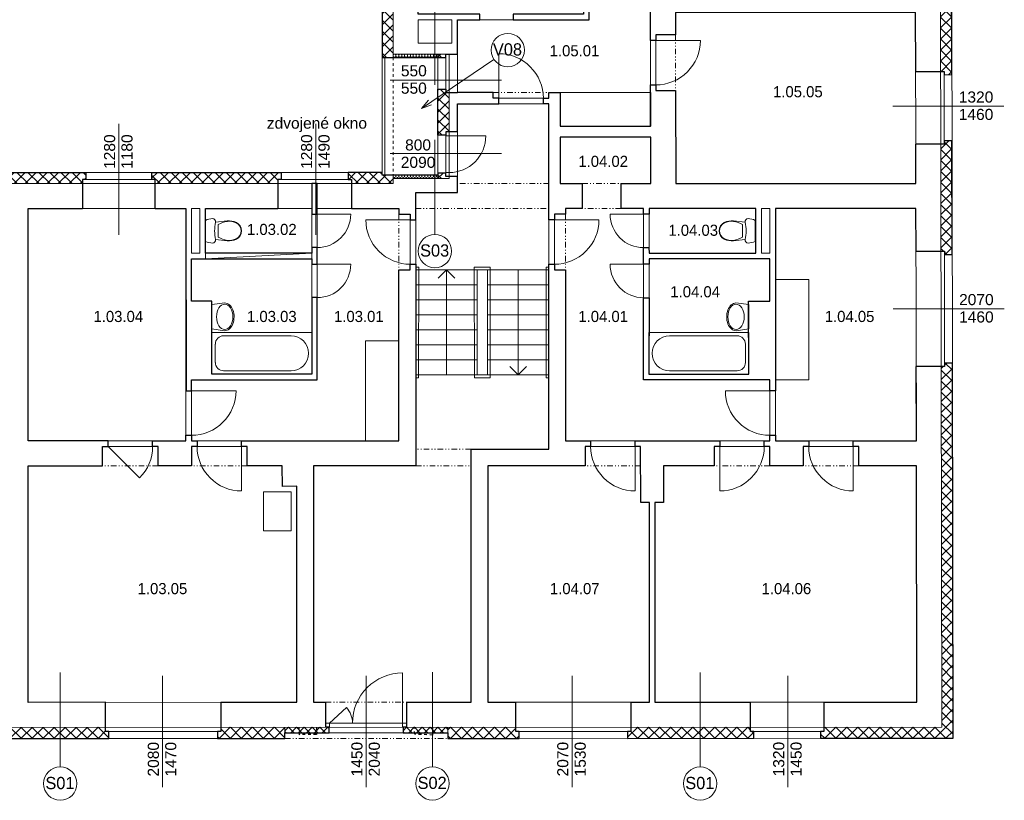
# Model space of a CAD drawing. Extents: x 9439 to 77518, y -50624 to 26174.
# Tile 4 of 10: x 43532 to 61238, y -28042 to -14007. Entities that reach past the tile are written whole.
import ezdxf

# ---------------------------------------------------------------- set-up
doc = ezdxf.new("R2010")
doc.units = 0
doc.header["$MEASUREMENT"] = 0
doc.set_wipeout_variables(frame=1)
for name, pattern in [('Wipeout_Contour', [1000, 0, -1000]), ('Čerchovaná se dvěma tečkami S', [250, 100, -40, 15, -40, 15, -40]), ('čárkovaná S', [100, 50, -50])]:
    doc.linetypes.add(name, pattern=pattern)
for name, color, linetype, lineweight in [('2D BOD_Číslo_pera__1', 7, 'Continuous', 15), ('2D BOD_Číslo_pera__2', 1, 'Continuous', 25), ('2D VÝPLNĚ_Číslo_pera__4', 91, 'Continuous', 13), ('2D ČÁRY_Číslo_pera__1', 7, 'Continuous', 15), ('2D ČÁRY_Číslo_pera__2', 1, 'Continuous', 25), ('2D ČÁRY_Číslo_pera__3', 150, 'Continuous', 13), ('blok I_pohled4_terén_Číslo_pera__4', 91, 'Continuous', 13), ('komín_Číslo_pera__1', 7, 'Continuous', 15), ('NÁBYTEK A ZAŘÍZENÍ_Číslo_pera__3', 150, 'Continuous', 13), ('POZNÁMKY.TEXT_Číslo_pera__4', 91, 'Continuous', 13), ('vodorovné konstrukce_Číslo_pera__1', 7, 'Continuous', 15), ('zdi_Číslo_pera__1', 7, 'Continuous', 15), ('zdivo_Číslo_pera__2', 1, 'Continuous', 25), ('Č.M.', 6, 'Continuous', 13)]:
    doc.layers.add(name, color=color, linetype=linetype, lineweight=lineweight)
doc.layers.add('2D kreslení - obecné_Číslo_pera__241', color=9, linetype='Continuous', lineweight=13, true_color=0x808080)
doc.layers.add('vodorovné konstrukce_Číslo_pera__241', color=9, linetype='Continuous', lineweight=13, true_color=0x808080)
for name, color, linetype in [('2D ČÁRY', 7, 'Continuous'), ('NÁBYTEK A ZAŘÍZENÍ', 7, 'Continuous'), ('vodorovné konstrukce', 7, 'Continuous')]:
    doc.layers.add(name, color=color, linetype=linetype)
doc.styles.add('GENERATED_STYLE_1', font='arial.ttf')
doc.styles.add('GENERATED_STYLE_3', font='txt')
pattern_1 = [(45, (0, 0), (-70.71068, 70.71068), []), (135, (0, 0), (70.71068, 70.71068), [])]
pattern_2 = [(45, (0, 0), (-98.99495, 98.99495), []), (135, (0, 0), (98.99495, 98.99495), [])]
pattern_3 = [(90, (0, 0), (-51.961524, 0), [30, -60]), (90, (-25.98, 45), (-51.961524, 0), [30, -60]), (150, (-1e-14, 30), (25.98076, 45), [30, -60]), (150, (-51.96, 30), (25.98076, 45), [30, -60]), (-150, (0, 0), (-25.98076, 45), [30, -60]), (-150, (-51.96, -2e-14), (-25.98076, 45), [30, -60])]

# ---------------------------------------------------------------- blocks, each defined once
blk = doc.blocks.new('Vana 01 11')
at = {"layer": 'NÁBYTEK A ZAŘÍZENÍ_Číslo_pera__3', "linetype": 'Continuous'}
for p, q in [((0, 0), (0, 751)), ((0, 751), (1797, 751)), ((1797, 751), (1797, 0)), ((60, 210), (60, 541)), ((1423, 691), (210, 691)), ((0, 0), (1797, 0)), ((1423, 60), (210, 60))]:
    blk.add_line(p, q, dxfattribs=at)
for centre, major_axis, start_param, end_param in [((210, 541), (0, 150), 0, 1.570796), ((1423, 375), (0, 315), 3.141593, 6.283185), ((210, 210), (0, 150), 1.570796, 3.141593)]:
    blk.add_ellipse(centre, major_axis=major_axis, ratio=0.997514, start_param=start_param, end_param=end_param, dxfattribs=at)
blk = doc.blocks.new('Umyvadlo oválné 11_3')
at = {"linetype": 'Wipeout_Contour', "ltscale": 6090.690526}
blk.add_wipeout([(0, 169), (2, 146), (9, 124), (19, 104), (43, 74), (73, 49), (129, 22), (188, 6), (250, 0), (312, 6), (371, 22), (427, 49), (457, 74), (481, 104), (491, 124), (498, 146), (500, 169), (469, 400), (31, 400), (-1, 169)], dxfattribs=at).dxf.layer = 'NÁBYTEK A ZAŘÍZENÍ'
at = {"layer": 'NÁBYTEK A ZAŘÍZENÍ_Číslo_pera__3', "linetype": 'Continuous'}
for p, q in [((31, 400), (-1, 169)), ((32, 400), (31, 400)), ((469, 400), (31, 400)), ((469, 400), (468, 400)), ((500, 169), (469, 400))]:
    blk.add_line(p, q, dxfattribs=at)
blk.add_ellipse((250, 169), major_axis=(-229, 0), ratio=0.643386, dxfattribs=at)
blk.add_ellipse((249, 169), major_axis=(-250, 0), ratio=0.674026, start_param=0, end_param=3.141593, dxfattribs=at)
blk = doc.blocks.new('WC s nádržkou 1 11')
at = {"linetype": 'Wipeout_Contour', "ltscale": 15629.429493}
blk.add_wipeout([(31, 650), (18, 619), (8, 587), (2, 554), (0, 520), (5, 498), (20, 479), (40, 469), (64, 469), (41, 257), (39, 215), (44, 173), (54, 132), (70, 92), (97, 54), (132, 25), (174, 6), (220, 0), (266, 6), (308, 25), (343, 54), (370, 92), (386, 132), (396, 173), (401, 215), (399, 257), (376, 469), (400, 469), (420, 479), (435, 498), (440, 520), (438, 554), (432, 587), (422, 619), (409, 650)], dxfattribs=at).dxf.layer = 'NÁBYTEK A ZAŘÍZENÍ'
at = {"layer": 'NÁBYTEK A ZAŘÍZENÍ_Číslo_pera__3', "linetype": 'Continuous'}
for p, q in [((2, 554), (0, 520)), ((8, 587), (2, 554)), ((18, 619), (8, 587)), ((31, 650), (18, 619)), ((409, 650), (31, 650)), ((422, 619), (409, 650)), ((432, 587), (422, 619)), ((438, 554), (432, 587)), ((440, 520), (438, 554)), ((0, 520), (5, 498)), ((5, 498), (20, 479)), ((20, 479), (40, 469)), ((40, 469), (64, 469)), ((64, 469), (41, 257)), ((86, 381), (68, 341)), ((107, 419), (86, 381)), ((333, 419), (107, 419)), ((354, 381), (333, 419)), ((372, 341), (354, 381)), ((399, 257), (376, 469)), ((376, 469), (400, 469)), ((400, 469), (420, 479)), ((420, 479), (435, 498)), ((435, 498), (440, 520)), ((41, 257), (39, 215)), ((39, 215), (44, 173)), ((49, 256), (47, 215)), ((47, 215), (52, 174)), ((56, 299), (49, 256)), ((68, 341), (56, 299)), ((384, 299), (372, 341)), ((391, 256), (384, 299)), ((388, 174), (393, 215)), ((393, 215), (391, 256)), ((396, 173), (401, 215)), ((401, 215), (399, 257)), ((44, 173), (54, 132)), ((52, 174), (62, 134)), ((54, 132), (70, 92)), ((62, 134), (78, 96)), ((70, 92), (97, 54)), ((78, 96), (102, 60)), ((97, 54), (132, 25)), ((102, 60), (136, 32)), ((132, 25), (174, 6)), ((136, 32), (176, 14)), ((174, 6), (220, 0)), ((176, 14), (220, 8)), ((220, 8), (264, 14)), ((220, 0), (266, 6)), ((264, 14), (304, 32)), ((266, 6), (308, 25)), ((304, 32), (338, 60)), ((308, 25), (343, 54)), ((338, 60), (362, 96)), ((343, 54), (370, 92)), ((362, 96), (378, 134)), ((370, 92), (386, 132)), ((378, 134), (388, 174)), ((386, 132), (396, 173))]:
    blk.add_line(p, q, dxfattribs=at)
blk.add_ellipse((220, -298), major_axis=(785, 0), ratio=0.9963, start_param=1.370375, end_param=1.771221, dxfattribs=at)
blk = doc.blocks.new('Vana 01 11_2')
at = {"layer": 'NÁBYTEK A ZAŘÍZENÍ_Číslo_pera__3', "linetype": 'Continuous'}
for p, q in [((0, 0), (0, 751)), ((0, 751), (1797, 751)), ((1797, 751), (1797, 0)), ((60, 210), (60, 541)), ((1423, 691), (210, 691)), ((0, 0), (1797, 0)), ((1423, 60), (210, 60))]:
    blk.add_line(p, q, dxfattribs=at)
for centre, major_axis, start_param, end_param in [((210, 541), (0, 150), 0, 1.570796), ((1423, 375), (0, 315), 3.141593, 6.283185), ((210, 210), (0, 150), 1.570796, 3.141593)]:
    blk.add_ellipse(centre, major_axis=major_axis, ratio=0.997514, start_param=start_param, end_param=end_param, dxfattribs=at)
blk = doc.blocks.new('Umyvadlo oválné 11_4')
at = {"linetype": 'Wipeout_Contour', "ltscale": 6090.690526}
blk.add_wipeout([(0, 169), (2, 146), (9, 124), (19, 104), (43, 74), (73, 49), (129, 22), (188, 6), (250, 0), (312, 6), (371, 22), (427, 49), (457, 74), (481, 104), (491, 124), (498, 146), (500, 169), (469, 400), (31, 400), (-1, 169)], dxfattribs=at).dxf.layer = 'NÁBYTEK A ZAŘÍZENÍ'
at = {"layer": 'NÁBYTEK A ZAŘÍZENÍ_Číslo_pera__3', "linetype": 'Continuous'}
for p, q in [((31, 400), (-1, 169)), ((32, 400), (31, 400)), ((469, 400), (31, 400)), ((469, 400), (468, 400)), ((500, 169), (469, 400))]:
    blk.add_line(p, q, dxfattribs=at)
blk.add_ellipse((250, 169), major_axis=(-229, 0), ratio=0.643386, dxfattribs=at)
blk.add_ellipse((249, 169), major_axis=(-250, 0), ratio=0.674026, start_param=0, end_param=3.141593, dxfattribs=at)
blk = doc.blocks.new('WC s nádržkou 1 11_2')
at = {"linetype": 'Wipeout_Contour', "ltscale": 15629.429493}
blk.add_wipeout([(31, 650), (18, 619), (8, 587), (2, 554), (0, 520), (5, 498), (20, 479), (40, 469), (64, 469), (41, 257), (39, 215), (44, 173), (54, 132), (70, 92), (97, 54), (132, 25), (174, 6), (220, 0), (266, 6), (308, 25), (343, 54), (370, 92), (386, 132), (396, 173), (401, 215), (399, 257), (376, 469), (400, 469), (420, 479), (435, 498), (440, 520), (438, 554), (432, 587), (422, 619), (409, 650)], dxfattribs=at).dxf.layer = 'NÁBYTEK A ZAŘÍZENÍ'
at = {"layer": 'NÁBYTEK A ZAŘÍZENÍ_Číslo_pera__3', "linetype": 'Continuous'}
for p, q in [((2, 554), (0, 520)), ((8, 587), (2, 554)), ((18, 619), (8, 587)), ((31, 650), (18, 619)), ((409, 650), (31, 650)), ((422, 619), (409, 650)), ((432, 587), (422, 619)), ((438, 554), (432, 587)), ((440, 520), (438, 554)), ((0, 520), (5, 498)), ((5, 498), (20, 479)), ((20, 479), (40, 469)), ((40, 469), (64, 469)), ((64, 469), (41, 257)), ((86, 381), (68, 341)), ((107, 419), (86, 381)), ((333, 419), (107, 419)), ((354, 381), (333, 419)), ((372, 341), (354, 381)), ((399, 257), (376, 469)), ((376, 469), (400, 469)), ((400, 469), (420, 479)), ((420, 479), (435, 498)), ((435, 498), (440, 520)), ((41, 257), (39, 215)), ((39, 215), (44, 173)), ((49, 256), (47, 215)), ((47, 215), (52, 174)), ((56, 299), (49, 256)), ((68, 341), (56, 299)), ((384, 299), (372, 341)), ((391, 256), (384, 299)), ((388, 174), (393, 215)), ((393, 215), (391, 256)), ((396, 173), (401, 215)), ((401, 215), (399, 257)), ((44, 173), (54, 132)), ((52, 174), (62, 134)), ((54, 132), (70, 92)), ((62, 134), (78, 96)), ((70, 92), (97, 54)), ((78, 96), (102, 60)), ((97, 54), (132, 25)), ((102, 60), (136, 32)), ((132, 25), (174, 6)), ((136, 32), (176, 14)), ((174, 6), (220, 0)), ((176, 14), (220, 8)), ((220, 8), (264, 14)), ((220, 0), (266, 6)), ((264, 14), (304, 32)), ((266, 6), (308, 25)), ((304, 32), (338, 60)), ((308, 25), (343, 54)), ((338, 60), (362, 96)), ((343, 54), (370, 92)), ((362, 96), (378, 134)), ((370, 92), (386, 132)), ((378, 134), (388, 174)), ((386, 132), (396, 173))]:
    blk.add_line(p, q, dxfattribs=at)
blk.add_ellipse((220, -298), major_axis=(785, 0), ratio=0.9963, start_param=1.370375, end_param=1.771221, dxfattribs=at)
blk = doc.blocks.new('LINE_13038', base_point=(50999, -15177))
at = {"layer": 'vodorovné konstrukce_Číslo_pera__241', "linetype": 'Continuous'}
blk.add_line((50999, -15177), (50999, -13477), dxfattribs=at)
blk.add_circle((50999, -13177), 300, dxfattribs=at)
blk = doc.blocks.new('LINE_13039', base_point=(50999, -16167))
at = {"layer": 'vodorovné konstrukce_Číslo_pera__241', "linetype": 'Continuous'}
blk.add_line((50999, -16167), (50999, -17867), dxfattribs=at)
blk.add_circle((50999, -18167), 300, dxfattribs=at)
blk = doc.blocks.new('LINE_13043', base_point=(50955, -25739))
at = {"layer": 'vodorovné konstrukce_Číslo_pera__241', "linetype": 'Continuous'}
blk.add_line((50955, -25739), (50955, -27439), dxfattribs=at)
blk.add_circle((50955, -27739), 300, dxfattribs=at)
blk = doc.blocks.new('LINE_13046', base_point=(44262, -25742))
at = {"layer": 'vodorovné konstrukce_Číslo_pera__241', "linetype": 'Continuous'}
blk.add_line((44262, -25742), (44262, -27442), dxfattribs=at)
blk.add_circle((44262, -27742), 300, dxfattribs=at)
blk = doc.blocks.new('LINE_13047', base_point=(55769, -25742))
at = {"layer": 'vodorovné konstrukce_Číslo_pera__241', "linetype": 'Continuous'}
blk.add_line((55769, -25742), (55769, -27442), dxfattribs=at)
blk.add_circle((55769, -27742), 300, dxfattribs=at)
blk = doc.blocks.new('LINE_13051', base_point=(50755, -15601))
at = {"layer": 'vodorovné konstrukce_Číslo_pera__241', "linetype": 'Continuous'}
for q in [(52061, -14721), (50882, -15455), (50938, -15538)]:
    blk.add_line((50755, -15601), q, dxfattribs=at)
blk = doc.blocks.new('LINE_13478', base_point=(51210, -20394))
at = {"layer": '2D ČÁRY_Číslo_pera__3', "linetype": 'Continuous'}
for p, q in [((51210, -18504), (51060, -18654)), ((51210, -20394), (51210, -18504)), ((51210, -18504), (51360, -18654))]:
    blk.add_line(p, q, dxfattribs=at)
blk = doc.blocks.new('LINE_13479', base_point=(52497, -18504))
at = {"layer": '2D ČÁRY_Číslo_pera__3', "linetype": 'Continuous'}
for p, q in [((52497, -18504), (52497, -20394)), ((52497, -20394), (52347, -20244)), ((52497, -20394), (52647, -20244))]:
    blk.add_line(p, q, dxfattribs=at)

msp = doc.modelspace()

# ---------------------------------------------------------------- hatches: boundary and pattern name
at = {"layer": '2D VÝPLNĚ_Číslo_pera__4', "linetype": 'Continuous'}
h = msp.add_hatch(dxfattribs=at)
h.set_pattern_fill('TEPELNA_IZOLACE_EPS', color=256, style=0, pattern_type=2)
h.set_pattern_definition(pattern_2)
h.paths.add_polyline_path([(60092, -12933), (60095, -14936), (60155, -14936), (60155, -14996), (60295, -14995), (60291, -12872), (60151, -12873), (60152, -12933)], flags=0)
h = msp.add_hatch(dxfattribs=at)
h.set_pattern_fill('TEPELNA_IZOLACE_EPS', color=256, style=0, pattern_type=2)
h.set_pattern_definition(pattern_2)
h.paths.add_polyline_path([(50248, -14687), (50248, -13580), (50172, -13580), (50172, -13520), (50048, -13520), (50048, -14687)], flags=0)
h = msp.add_hatch(dxfattribs=at)
h.set_pattern_fill('TEPELNA_IZOLACE_FENOL', color=256, style=0, pattern_type=2)
h.set_pattern_definition(pattern_3)
h.paths.add_polyline_path([(51054, -14687), (51054, -14627), (50248, -14627), (50248, -14687)], flags=0)
h = msp.add_hatch(dxfattribs=at)
h.set_pattern_fill('TEPELNA_IZOLACE_EPS', color=256, style=0, pattern_type=2)
h.set_pattern_definition(pattern_2)
h.paths.add_polyline_path([(51054, -14687), (51194, -14687), (51194, -14627), (51254, -14627), (51054, -14627)], flags=0)
h = msp.add_hatch(dxfattribs=at)
h.set_pattern_fill('TEPELNA_IZOLACE_EPS', color=256, style=0, pattern_type=2)
h.set_pattern_definition(pattern_2)
h.paths.add_polyline_path([(51254, -16025), (51254, -15319), (51194, -15319), (51194, -15259), (51054, -15259), (51054, -16085), (51194, -16085), (51194, -16025)], flags=0)
h = msp.add_hatch(dxfattribs=at)
h.set_pattern_fill('TEPELNA_IZOLACE_EPS', color=256, style=0, pattern_type=2)
h.set_pattern_definition(pattern_2)
h.paths.add_polyline_path([(60097, -16245), (60101, -18171), (60161, -18171), (60161, -18231), (60301, -18231), (60297, -16185), (60157, -16185), (60157, -16245)], flags=0)
h = msp.add_hatch(dxfattribs=at)
h.set_pattern_fill('TEPELNA_IZOLACE_EPS', color=256, style=0, pattern_type=2)
h.set_pattern_definition(pattern_2)
h.paths.add_polyline_path([(44660, -16954), (44660, -16878), (44720, -16878), (44720, -16754), (42885, -16754), (42885, -16878), (42945, -16878), (42945, -16954)], flags=0)
h = msp.add_hatch(dxfattribs=at)
h.set_pattern_fill('TEPELNA_IZOLACE_EPS', color=256, style=0, pattern_type=2)
h.set_pattern_definition(pattern_2)
h.paths.add_polyline_path([(48175, -16954), (48175, -16878), (48235, -16878), (48235, -16754), (45911, -16754), (45911, -16878), (45971, -16878), (45971, -16954)], flags=0)
h = msp.add_hatch(dxfattribs=at)
h.set_pattern_fill('TEPELNA_IZOLACE_EPS', color=256, style=0, pattern_type=2)
h.set_pattern_definition(pattern_2)
h.paths.add_polyline_path([(50248, -16954), (50248, -16863), (50248, -16803), (50048, -16803), (50048, -16754), (49439, -16754), (49439, -16878), (49499, -16878), (49499, -16954)], flags=0)
h = msp.add_hatch(dxfattribs=at)
h.set_pattern_fill('TEPELNA_IZOLACE_FENOL', color=256, style=0, pattern_type=2)
h.set_pattern_definition(pattern_3)
h.paths.add_polyline_path([(51054, -16803), (50248, -16803), (50248, -16863), (51054, -16863)], flags=0)
h = msp.add_hatch(dxfattribs=at)
h.set_pattern_fill('TEPELNA_IZOLACE_EPS', color=256, style=0, pattern_type=2)
h.set_pattern_definition(pattern_2)
h.paths.add_polyline_path([(51254, -16863), (51254, -16825), (51194, -16825), (51194, -16765), (51054, -16765), (51054, -16815), (51054, -16863)], flags=0)
h = msp.add_hatch(dxfattribs=at)
h.set_pattern_fill('TEPELNA_IZOLACE_EPS', color=256, style=0, pattern_type=2)
h.set_pattern_definition(pattern_2)
h.paths.add_polyline_path([(60056, -26726), (60056, -26726), (57995, -26727), (57995, -26803), (57935, -26803), (57935, -26927), (60316, -26926), (60304, -20181), (60164, -20182), (60164, -20242), (60104, -20242), (60115, -26650), (60115, -26650)], flags=0)
h = msp.add_hatch(dxfattribs=at)
h.set_pattern_fill('TEPELNA_IZOLACE_EPS', color=256, style=0, pattern_type=2)
h.set_pattern_definition(pattern_2)
h.paths.add_polyline_path([(45076, -26730), (42323, -26731), (42323, -26807), (42263, -26807), (42263, -26931), (45136, -26930), (45136, -26806), (45076, -26806)], flags=0)
h = msp.add_hatch(dxfattribs=at)
h.set_pattern_fill('TEPELNA_IZOLACE_EPS', color=256, style=0, pattern_type=2)
h.set_pattern_definition(pattern_2)
h.paths.add_polyline_path([(48303, -26929), (48303, -26829), (48303, -26729), (47148, -26730), (47148, -26806), (47088, -26806), (47088, -26930)], flags=0)
h = msp.add_hatch(dxfattribs=at)
h.set_pattern_fill('TEPELNA_IZOLACE_PERIMETR', color=256, style=0, pattern_type=2)
h.set_pattern_definition(pattern_1)
h.paths.add_polyline_path([(48303, -26829), (49096, -26829), (49096, -26729), (48303, -26729)], flags=0)
h = msp.add_hatch(dxfattribs=at)
h.set_pattern_fill('TEPELNA_IZOLACE_PERIMETR', color=256, style=0, pattern_type=2)
h.set_pattern_definition(pattern_1)
h.paths.add_polyline_path([(50426, -26829), (51233, -26829), (51233, -26729), (50426, -26729)], flags=0)
h = msp.add_hatch(dxfattribs=at)
h.set_pattern_fill('TEPELNA_IZOLACE_EPS', color=256, style=0, pattern_type=2)
h.set_pattern_definition(pattern_2)
h.paths.add_polyline_path([(52513, -26928), (52513, -26804), (52453, -26804), (52453, -26728), (51233, -26729), (51233, -26929)], flags=0)
h = msp.add_hatch(dxfattribs=at)
h.set_pattern_fill('TEPELNA_IZOLACE_EPS', color=256, style=0, pattern_type=2)
h.set_pattern_definition(pattern_2)
h.paths.add_polyline_path([(56737, -26927), (56737, -26803), (56677, -26803), (56677, -26727), (54525, -26728), (54525, -26804), (54465, -26804), (54465, -26928)], flags=0)

# ---------------------------------------------------------------- linework, layer by layer
at = {"layer": '2D BOD_Číslo_pera__1', "linetype": 'Continuous', "flags": 128}
msp.add_lwpolyline([(50416, -26653), (50416, -25753, 0.414214), (49516, -26653, 0.190217), (49406, -26373), (49106, -26654)], format="xyb", dxfattribs=at)
at = {"layer": '2D BOD_Číslo_pera__2', "linetype": 'Continuous', "flags": 128}
for points in [[(59645, -14936), (60155, -14936), (60155, -14996), (60295, -14995), (60291, -12872), (60151, -12873), (60152, -12933), (59641, -12933)], [(50698, -13580), (50172, -13580), (50172, -13520), (50048, -13520), (50048, -14687), (51054, -14687), (51194, -14687), (51194, -14627), (51404, -14627)], [(51404, -16025), (51194, -16025), (51194, -16085), (51054, -16085), (51054, -15259), (51194, -15259), (51194, -15319), (51404, -15319)], [(59651, -18171), (60161, -18171), (60161, -18231), (60301, -18231), (60297, -16185), (60157, -16185), (60157, -16245), (59647, -16245)], [(42945, -17404), (42945, -16878), (42885, -16878), (42885, -16754), (44720, -16754), (44720, -16878), (44660, -16878), (44660, -17404)], [(45971, -17404), (45971, -16878), (45911, -16878), (45911, -16754), (48235, -16754), (48235, -16878), (48175, -16878), (48175, -17404)], [(51404, -16825), (51194, -16825), (51194, -16765), (51054, -16765), (51054, -16803), (50048, -16803), (50048, -16754), (49439, -16754), (49439, -16878), (49499, -16878), (49499, -17404)], [(57995, -26277), (57995, -26803), (57935, -26803), (57935, -26927), (60316, -26926), (60304, -20181), (60164, -20182), (60164, -20242), (59654, -20242)], [(42323, -26281), (42323, -26807), (42263, -26807), (42263, -26931), (45136, -26930), (45136, -26806), (45076, -26806), (45076, -26280)], [(47148, -26280), (47148, -26806), (47088, -26806), (47088, -26930), (48303, -26929), (48303, -26829), (49096, -26829), (49096, -26729), (49036, -26729), (49036, -26279)], [(50486, -26279), (50487, -26729), (50426, -26729), (50426, -26829), (51233, -26829), (51233, -26929), (52513, -26928), (52513, -26804), (52453, -26804), (52453, -26278)], [(54525, -26278), (54525, -26804), (54465, -26804), (54465, -26928), (56737, -26927), (56737, -26803), (56677, -26803), (56677, -26277)]]:
    msp.add_lwpolyline(points, dxfattribs=at)
at = {"layer": '2D kreslení - obecné_Číslo_pera__241', "linetype": 'Continuous'}
msp.add_circle((52310, -14554), 300, dxfattribs=at)
at = {"layer": '2D ČÁRY_Číslo_pera__1', "linetype": 'Continuous'}
for p, q in [((50248, 7160), (50248, -14687)), ((60116, -26726), (60056, 7226)), ((60316, -26926), (60273, -2354)), ((50048, -2567), (50048, -16803)), ((59649, -16954), (59643, -13880)), ((50698, -14007), (50698, -14427)), ((51304, -14007), (51304, -14427)), ((51404, -14007), (51404, -15319)), ((54973, -14280), (55327, -14280)), ((50698, -14427), (51304, -14427)), ((50048, -14687), (51054, -14687)), ((50098, -14687), (50098, -16803)), ((50248, -14627), (51254, -14627)), ((51054, -14627), (51054, -16863)), ((51194, -14687), (51054, -14687)), ((51194, -14627), (51404, -14627)), ((51194, -14627), (51194, -15319)), ((51254, -14627), (51254, -16863)), ((60155, -14936), (59645, -14936)), ((60157, -16245), (60155, -14936)), ((60155, -14996), (60295, -14995)), ((51194, -15259), (51054, -15259)), ((51194, -15319), (51404, -15319)), ((52049, -15419), (52049, -15319)), ((53049, -15419), (53049, -15319)), ((53249, -15919), (53249, -15319)), ((54973, -15280), (55327, -15280)), ((51404, -15519), (51404, -17113)), ((53049, -15419), (52049, -15419)), ((53049, -15519), (53049, -21730)), ((53249, -15919), (54873, -15919)), ((51194, -16085), (51054, -16085)), ((51194, -16025), (51404, -16025)), ((51194, -16025), (51194, -16825)), ((53249, -16119), (54882, -16119)), ((53249, -16954), (53249, -16119)), ((60157, -16245), (59647, -16245)), ((60157, -16185), (60297, -16185)), ((37125, -16754), (50048, -16754)), ((44720, -16878), (44720, -16754)), ((45911, -16878), (45911, -16754)), ((48235, -16878), (48235, -16754)), ((49439, -16878), (49439, -16754)), ((50048, -16803), (51054, -16803)), ((50248, -16863), (50248, -16803)), ((51194, -16765), (51054, -16765)), ((27297, -16954), (50248, -16954)), ((44660, -16878), (44660, -17404)), ((44660, -16878), (45971, -16878)), ((45971, -16878), (45971, -17404)), ((48175, -16878), (48175, -17404)), ((48175, -16878), (49499, -16878)), ((48787, -16954), (48787, -18204)), ((48884, -16954), (48884, -20480)), ((49499, -16878), (49499, -17404)), ((50248, -16863), (51254, -16863)), ((50248, -16863), (50248, -16954)), ((51194, -16825), (51404, -16825)), ((53249, -16954), (53649, -16954)), ((54349, -16954), (54882, -16954)), ((55332, -16954), (59649, -16954)), ((50656, -17113), (50656, -22030)), ((51404, -17113), (50656, -17113)), ((43682, -21580), (43682, -17404)), ((43682, -17404), (46522, -17404)), ((46522, -21580), (46522, -17404)), ((46622, -18204), (46622, -17404)), ((46622, -17404), (46772, -17404)), ((46772, -18204), (46772, -17404)), ((46872, -17404), (48787, -17404)), ((48884, -17404), (50349, -17404)), ((50349, -17404), (50349, -17504)), ((50556, -17504), (50349, -17504)), ((50556, -18504), (50556, -17504)), ((53149, -17504), (53349, -17504)), ((53149, -18504), (53149, -17504)), ((53349, -17504), (53349, -17404)), ((53349, -17404), (53649, -17404)), ((54349, -17404), (54749, -17404)), ((54749, -17404), (54749, -20480)), ((54849, -17404), (54849, -18204)), ((54849, -17404), (56771, -17404)), ((56871, -18204), (56871, -17404)), ((56871, -17404), (57021, -17404)), ((57021, -18204), (57021, -17404)), ((57121, -21580), (57121, -17404)), ((57121, -17404), (59649, -17404)), ((59657, -21580), (59649, -17404)), ((46622, -18204), (46772, -18204)), ((46872, -18204), (48787, -18204)), ((54849, -18204), (56771, -18204)), ((56871, -18204), (57021, -18204)), ((60161, -18171), (59651, -18171)), ((60164, -20242), (60161, -18171)), ((60161, -18231), (60301, -18231)), ((46622, -18304), (48787, -18304)), ((46622, -19070), (46622, -18304)), ((48787, -18304), (48787, -20380)), ((54849, -18304), (57021, -18304)), ((54849, -18304), (54849, -20380)), ((57021, -19068), (57021, -18304)), ((50556, -18504), (50349, -18504)), ((50349, -18504), (50349, -21579)), ((50660, -18504), (53049, -18504)), ((51757, -18504), (51761, -20394)), ((51945, -20394), (51945, -18504)), ((53149, -18504), (53349, -18504)), ((53349, -18504), (53349, -21580)), ((50660, -18774), (51757, -18774)), ((51945, -18774), (53049, -18774)), ((46872, -19070), (46872, -19069)), ((50660, -19044), (51758, -19044)), ((51945, -19044), (53049, -19044)), ((50660, -19314), (51758, -19314)), ((51945, -19314), (53049, -19314)), ((50660, -19584), (51759, -19584)), ((51945, -19584), (53049, -19584)), ((50660, -19854), (51760, -19854)), ((51945, -19854), (53049, -19854)), ((50660, -20124), (51760, -20124)), ((51945, -20124), (53049, -20124)), ((60164, -20182), (60304, -20181)), ((60164, -20242), (59654, -20242)), ((46622, -21580), (46622, -20480)), ((50660, -20394), (53049, -20394)), ((57021, -21580), (57021, -20480)), ((45022, -21680), (45022, -22030)), ((45022, -21680), (46022, -21680)), ((46022, -21680), (46022, -22030)), ((46622, -21680), (46622, -22030)), ((46622, -21680), (47622, -21680)), ((47622, -21680), (47622, -22030)), ((51648, -21730), (51648, -26278)), ((53699, -21680), (53699, -22030)), ((54699, -21680), (54699, -22030)), ((56021, -21680), (56021, -22030)), ((56021, -21680), (57021, -21680)), ((57021, -21680), (57021, -22030)), ((57621, -21680), (57621, -22030)), ((58621, -21680), (58621, -22030)), ((43682, -26281), (43682, -22029)), ((51948, -22030), (51948, -26278)), ((59665, -26276), (59657, -22030)), ((48515, -22396), (48516, -26279)), ((48815, -22396), (48816, -26279)), ((54855, -22688), (54856, -26277)), ((54955, -22688), (54954, -26277)), ((43682, -26281), (48516, -26279)), ((45076, -26806), (45076, -26280)), ((47148, -26806), (47148, -26280)), ((48816, -26279), (49036, -26279)), ((49036, -26729), (49036, -26279)), ((50486, -26279), (51648, -26278)), ((50486, -26729), (50486, -26279)), ((51948, -26278), (54856, -26278)), ((52453, -26804), (52453, -26278)), ((54525, -26804), (54525, -26278)), ((54954, -26277), (59665, -26276)), ((56677, -26803), (56677, -26277)), ((57995, -26803), (57995, -26277)), ((27323, -26735), (60116, -26726)), ((48303, -26929), (48303, -26729)), ((49036, -26653), (50486, -26653)), ((49096, -26729), (49096, -26829)), ((49106, -26729), (49106, -26653)), ((50416, -26729), (50416, -26653)), ((50426, -26729), (50426, -26829)), ((51233, -26929), (51233, -26729)), ((60056, -26726), (60056, -26726)), ((60115, -26650), (60115, -26650)), ((45076, -26806), (47148, -26806)), ((45136, -26806), (45136, -26930)), ((47088, -26806), (47088, -26930)), ((48303, -26829), (51233, -26829)), ((52453, -26804), (54525, -26804)), ((52513, -26804), (52513, -26928)), ((54465, -26804), (54465, -26928)), ((56677, -26803), (57995, -26803)), ((56737, -26803), (56737, -26927)), ((57935, -26803), (57935, -26927)), ((39120, -26932), (48303, -26929)), ((51233, -26929), (60316, -26926))]:
    msp.add_line(p, q, dxfattribs=at)
at = {"layer": '2D ČÁRY_Číslo_pera__1', "linetype": 'čárkovaná S'}
msp.add_line((50248, -14687), (50248, -16803), dxfattribs=at)
at = {"layer": '2D ČÁRY_Číslo_pera__1', "linetype": 'Čerchovaná se dvěma tečkami S'}
for p, q in [((50649, -17404), (53049, -17404)), ((51648, -21730), (50656, -21730)), ((50656, -22029), (51648, -22030)), ((49036, -26279), (50486, -26279)), ((48303, -26929), (51233, -26929))]:
    msp.add_line(p, q, dxfattribs=at)
at = {"layer": '2D ČÁRY_Číslo_pera__1', "linetype": 'Continuous', "flags": 128}
for points in [[(54873, -15180), (54973, -15180, 0.414214), (55773, -14380), (54973, -14380), (54873, -14380)], [(52949, -15519), (52949, -15419, 0.414214), (52149, -14619), (52149, -15419), (52149, -15518)], [(51194, -16755), (51254, -16755, 0.414214), (51914, -16095), (51254, -16095), (51194, -16095)], [(48787, -18104), (48884, -18104, 0.414214), (49484, -17504), (48884, -17504), (48785, -17504)], [(54848, -18105), (54750, -18105, -0.414214), (54150, -17505), (54750, -17505), (54849, -17505)], [(50656, -18404), (50556, -18404, -0.414214), (49756, -17604), (50556, -17604), (50655, -17604)], [(53049, -18404), (53149, -18404, 0.414214), (53949, -17604), (53149, -17604), (53050, -17604)], [(48787, -19004), (48884, -19004, 0.414214), (49484, -18404), (48884, -18404), (48785, -18404)], [(54848, -19005), (54750, -19005, -0.414214), (54150, -18405), (54750, -18405), (54849, -18405)], [(46522, -21479), (46622, -21480, 0.414214), (47422, -20680), (46622, -20680), (46523, -20680)], [(57122, -21479), (57022, -21480, -0.414214), (56222, -20680), (57022, -20680), (57121, -20680)], [(45122, -21580), (45122, -21680), (45688, -22245, 0.198912), (45922, -21680), (45922, -21579)], [(46722, -21579), (46722, -21680, 0.414214), (47522, -22480), (47522, -21680), (47522, -21580)], [(53799, -21579), (53799, -21680, 0.414214), (54599, -22480), (54599, -21680), (54599, -21580)], [(56921, -21579), (56921, -21680, -0.414214), (56121, -22480), (56121, -21680), (56121, -21580)], [(57721, -21579), (57721, -21680, 0.414214), (58521, -22480), (58521, -21680), (58521, -21580)]]:
    msp.add_lwpolyline(points, format="xyb", dxfattribs=at)
msp.add_lwpolyline([(47915, -23197), (48415, -23197), (48415, -22497), (47915, -22497)], close=True, dxfattribs=at)
at = {"layer": '2D ČÁRY_Číslo_pera__2', "linetype": 'Continuous', "flags": 128}
for points in [[(50698, -12262), (50698, -11990), (51498, -11990), (51498, -12921), (51598, -12921), (51598, -11740), (52291, -11740), (52294, -12110), (53673, -12110), (53673, -13907), (52404, -13910), (52404, -14007), (53773, -14007), (53773, -11740), (53973, -11740), (53973, -11641), (50698, -11640), (50698, -11233), (50698, -11266), (50698, -11233)], [(59645, -14936), (59643, -13880), (55327, -13880), (55327, -14280), (54973, -14280), (54973, -14380), (54873, -14380), (54873, -12640), (54973, -12640), (54973, -12740), (55325, -12740), (55326, -13403), (55851, -13403), (55853, -13780), (59643, -13780), (59641, -12933)], [(51404, -14627), (51404, -14007), (51804, -14007), (51804, -13908), (50698, -13907), (50698, -13580)], [(51404, -16025), (51404, -15519), (52149, -15518), (52149, -15419), (52049, -15419), (52049, -15319), (51404, -15319)], [(49499, -17404), (50349, -17404), (50349, -17504), (50556, -17504), (50556, -17604), (50655, -17604), (50656, -17113), (51404, -17113), (51404, -16825)], [(45076, -26280), (43682, -26281), (43682, -22029), (45022, -22030), (45022, -21680), (45122, -21680), (45122, -21580), (43682, -21580), (43682, -17404), (44660, -17404)], [(50486, -26279), (51648, -26278), (51648, -21730), (53049, -21730), (53049, -18404), (53149, -18404), (53149, -18504), (53349, -18504), (53349, -21580), (53799, -21579), (53799, -21680), (53699, -21680), (53699, -22030), (51948, -22030), (51948, -26278), (52453, -26278)], [(57995, -26277), (59665, -26276), (59657, -22030), (58621, -22030), (58621, -21680), (58521, -21680), (58521, -21580), (59657, -21580), (59654, -20242)], [(54525, -26278), (54856, -26277), (54855, -22688), (54700, -22688), (54699, -21680), (54599, -21680), (54599, -21580), (56121, -21580), (56121, -21680), (56021, -21680), (56021, -22030), (55109, -22030), (55110, -22688), (54955, -22688), (54954, -26277), (56677, -26277)]]:
    msp.add_lwpolyline(points, dxfattribs=at)
for points in [[(48785, -17504), (48884, -17504), (48884, -16954), (48785, -16954)], [(45922, -21579), (46522, -21579), (46522, -21479), (46622, -21480), (46622, -21580), (46722, -21579), (46722, -21680), (46622, -21680), (46622, -22030), (46022, -22030), (46022, -21680), (45922, -21680)], [(57022, -21480), (57122, -21479), (57121, -21580), (57721, -21579), (57721, -21680), (57621, -21680), (57621, -22030), (57021, -22030), (57021, -21680), (56921, -21680), (56921, -21579), (57021, -21580)]]:
    msp.add_lwpolyline(points, close=True, dxfattribs=at)
at = {"layer": '2D ČÁRY_Číslo_pera__3', "linetype": 'Continuous'}
for p, q in [((50660, -18454), (50711, -18454)), ((50711, -18454), (50706, -20444)), ((51706, -18454), (51711, -20444)), ((51706, -18454), (51995, -18454)), ((51995, -20444), (51995, -18454)), ((52999, -20444), (52999, -18454)), ((52999, -18454), (53049, -18454)), ((50660, -20444), (50706, -20444)), ((51711, -20444), (51995, -20444)), ((52999, -20444), (53049, -20444))]:
    msp.add_line(p, q, dxfattribs=at)
at = {"layer": '2D ČÁRY_Číslo_pera__3', "linetype": 'Continuous', "flags": 128}
for points in [[(53249, -15319), (54880, -15319), (54880, -15919), (53249, -15919)], [(57721, -20480), (57121, -20480), (57121, -18680), (57721, -18680)], [(50349, -21579), (49749, -21579), (49749, -19779), (50349, -19779)]]:
    msp.add_lwpolyline(points, close=True, dxfattribs=at)
at = {"layer": 'blok I_pohled4_terén_Číslo_pera__4', "linetype": 'Continuous'}
for p, q in [((52194, -15092), (50194, -15092)), ((59232, -15564), (61232, -15564)), ((45315, -17878), (45315, -15878)), ((48858, -17878), (48858, -15878)), ((52194, -16413), (50194, -16413)), ((59238, -19206), (61238, -19206)), ((46102, -25806), (46102, -27806)), ((49761, -25804), (49761, -27804)), ((53465, -25804), (53465, -27804)), ((57348, -25803), (57348, -27803))]:
    msp.add_line(p, q, dxfattribs=at)
at = {"layer": 'komín_Číslo_pera__1', "linetype": 'Continuous'}
for p, q in [((46872, -18204), (46872, -18304)), ((46872, -18304), (48787, -18204)), ((48787, -18204), (48787, -18304)), ((48256, -22398), (48255, -22030)), ((48813, -22030), (48815, -22396)), ((54700, -22688), (54699, -22030)), ((55110, -22688), (55109, -22030)), ((48515, -22397), (48256, -22398)), ((54855, -22688), (54700, -22688)), ((55110, -22688), (54955, -22688))]:
    msp.add_line(p, q, dxfattribs=at)
at = {"layer": 'vodorovné konstrukce_Číslo_pera__1', "linetype": 'Čerchovaná se dvěma tečkami S'}
msp.add_line((57021, -19068), (56981, -19068), dxfattribs=at)
at = {"layer": 'zdi_Číslo_pera__1', "linetype": 'Continuous'}
for p, q in [((53773, -11740), (53773, -14007)), ((54873, -11740), (54873, -15919)), ((55327, -14280), (55327, -13880)), ((50698, -14007), (51304, -14007)), ((51404, -14007), (53773, -14007)), ((54973, -14280), (54973, -15280)), ((51404, -15319), (52049, -15319)), ((53049, -15319), (53249, -15319)), ((54879, -15319), (54880, -15919)), ((55327, -15280), (55332, -16954)), ((51404, -15519), (53049, -15519)), ((54880, -16119), (54882, -16954)), ((50059, -16927), (50059, -16927)), ((53649, -17404), (53649, -16954)), ((54349, -17404), (54349, -16954)), ((48884, -20480), (46622, -20480)), ((48787, -20380), (46990, -20380)), ((57021, -20480), (54749, -20480)), ((56643, -20380), (54849, -20380)), ((59657, -20380), (59654, -20380)), ((46522, -21580), (43682, -21580)), ((50248, -21580), (46622, -21580)), ((57021, -21580), (53349, -21580)), ((59657, -21580), (57121, -21580)), ((53049, -21730), (51648, -21730)), ((54699, -21680), (53699, -21680)), ((58621, -21680), (57621, -21680)), ((45022, -22030), (43682, -22030)), ((46622, -22030), (46022, -22030)), ((48255, -22030), (47622, -22030)), ((50656, -22030), (48813, -22030)), ((53699, -22030), (51948, -22030)), ((56021, -22030), (55109, -22030)), ((57621, -22030), (57021, -22030)), ((59657, -22030), (58621, -22030))]:
    msp.add_line(p, q, dxfattribs=at)
at = {"layer": 'zdi_Číslo_pera__1', "linetype": 'Čerchovaná se dvěma tečkami S'}
for p, q in [((55327, -14280), (55327, -15280)), ((52049, -15319), (53049, -15319)), ((53049, -16954), (51404, -16954)), ((53649, -16954), (54349, -16954)), ((50349, -17504), (50349, -18504)), ((53349, -17504), (53349, -18504)), ((54349, -17404), (53649, -17404)), ((46022, -22030), (45022, -22030)), ((47622, -22030), (46622, -22030)), ((54699, -22030), (53699, -22030)), ((57021, -22030), (56021, -22030)), ((58621, -22030), (57621, -22030))]:
    msp.add_line(p, q, dxfattribs=at)
at = {"layer": 'zdivo_Číslo_pera__2', "linetype": 'čárkovaná S'}
for p, q in [((48561, -26862), (48560, -26730)), ((48867, -26725), (48868, -26856)), ((50635, -26852), (50634, -26720)), ((48868, -26856), (48561, -26862)), ((50956, -26870), (50635, -26852)), ((50955, -26739), (50956, -26870))]:
    msp.add_line(p, q, dxfattribs=at)

# ---------------------------------------------------------------- block references
at = {"layer": '2D ČÁRY', "linetype": 'Continuous'}
for name, p in [('LINE_13478', (51210, -20394)), ('LINE_13479', (52497, -18504))]:
    msp.add_blockref(name, p, dxfattribs=at)
at = {"layer": 'NÁBYTEK A ZAŘÍZENÍ', "linetype": 'Continuous', "xscale": -1, "rotation": 90}
msp.add_blockref('WC s nádržkou 1 11', (47522, -17584), dxfattribs=at)
at = {"layer": 'NÁBYTEK A ZAŘÍZENÍ', "linetype": 'Continuous', "rotation": 270}
msp.add_blockref('WC s nádržkou 1 11_2', (56111, -17584), dxfattribs=at)
at = {"layer": 'NÁBYTEK A ZAŘÍZENÍ', "linetype": 'Continuous'}
msp.add_blockref('Vana 01 11', (46990, -20380), dxfattribs=at)
at = {"layer": 'NÁBYTEK A ZAŘÍZENÍ', "linetype": 'Continuous', "xscale": -1}
msp.add_blockref('Vana 01 11_2', (56643, -20380), dxfattribs=at)
at = {"layer": 'vodorovné konstrukce', "linetype": 'Continuous'}
for name, p in [('LINE_13038', (50999, -15177)), ('LINE_13051', (50755, -15601)), ('LINE_13039', (50999, -16167)), ('LINE_13046', (44262, -25742)), ('LINE_13043', (50955, -25739)), ('LINE_13047', (55769, -25742))]:
    msp.add_blockref(name, p, dxfattribs=at)

# ---------------------------------------------------------------- texts
at = {"layer": 'POZNÁMKY.TEXT_Číslo_pera__4', "linetype": 'Continuous', "attachment_point": 4}
for s, insert, char_height, style in [('{V08}', (52042, -14543), 220, 'GENERATED_STYLE_3'), ('{zdvojené okno}', (47976, -15897), 200, 'GENERATED_STYLE_1'), ('{S03}', (50732, -18158), 220, 'GENERATED_STYLE_3'), ('{S01}', (43994, -27733), 220, 'GENERATED_STYLE_3'), ('{S02}', (50687, -27730), 220, 'GENERATED_STYLE_3'), ('{S01}', (55501, -27733), 220, 'GENERATED_STYLE_3')]:
    msp.add_mtext(s, dxfattribs=dict(at, insert=insert, char_height=char_height, style=style))
at = {"layer": 'POZNÁMKY.TEXT_Číslo_pera__4', "linetype": 'Continuous', "char_height": 200, "attachment_point": 8, "line_spacing_factor": 0.938049, "style": 'GENERATED_STYLE_1'}
for s, insert in [('{550\\P550}', (50620, -15341)), ('{1320\\P1460}', (60730, -15813)), ('{800\\P2090}', (50696, -16674)), ('{2070\\P1460}', (60736, -19455))]:
    msp.add_mtext(s, dxfattribs=dict(at, insert=insert))
at = {"layer": 'POZNÁMKY.TEXT_Číslo_pera__4', "linetype": 'Continuous', "char_height": 200, "attachment_point": 8, "rotation": 90, "style": 'GENERATED_STYLE_1'}
for s, insert, line_spacing_factor in [('{1280\\P1180}', (45564, -16380), 0.938049), ('{1280\\P1490}', (49107, -16380), 0.938049), ('{2080\\P1470}', (46351, -27304), 0.938049), ('{1450\\P2040}', (50011, -27302), 0.938049), ('{2070\\P1530}', (53714, -27302), 0.938433), ('{1320\\P1450}', (57597, -27301), 0.938049)]:
    msp.add_mtext(s, dxfattribs=dict(at, insert=insert, line_spacing_factor=line_spacing_factor))
at = {"layer": 'Č.M.', "linetype": 'Continuous', "char_height": 200, "attachment_point": 1, "style": 'GENERATED_STYLE_3'}
for s, insert in [('{1.05.01}', (53063, -14466)), ('{1.05.05}', (57080, -15202)), ('{1.04.02}', (53579, -16454)), ('{1.03.02}', (47620, -17678)), ('{1.04.04}', (55233, -18799)), ('{1.03.04}', (44859, -19243)), ('{1.03.03}', (47620, -19243)), ('{1.03.01}', (49185, -19243)), ('{1.04.01}', (53579, -19243)), ('{1.04.05}', (58010, -19243)), ('{1.03.05}', (45653, -24136)), ('{1.04.07}', (53067, -24136)), ('{1.04.06}', (56874, -24136))]:
    msp.add_mtext(s, dxfattribs=dict(at, insert=insert))

# ---------------------------------------------------------------- next in the draw order: linework, layer by layer
at = {"layer": '2D ČÁRY_Číslo_pera__1', "linetype": 'Continuous'}
for p, q in [((46872, -18204), (46872, -17404)), ((56771, -18204), (56771, -17404))]:
    msp.add_line(p, q, dxfattribs=at)

# ---------------------------------------------------------------- next in the draw order: block references
at = {"layer": 'NÁBYTEK A ZAŘÍZENÍ', "linetype": 'Continuous', "rotation": 89.80880306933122}
msp.add_blockref('Umyvadlo oválné 11_3', (47387, -19600), dxfattribs=at)
at = {"layer": 'NÁBYTEK A ZAŘÍZENÍ', "linetype": 'Continuous', "xscale": -1, "rotation": 270.1911969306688}
msp.add_blockref('Umyvadlo oválné 11_4', (56246, -19600), dxfattribs=at)

# ---------------------------------------------------------------- next in the draw order: texts
at = {"layer": 'Č.M.', "linetype": 'Continuous', "insert": (55198, -17693), "char_height": 200, "attachment_point": 1, "style": 'GENERATED_STYLE_3'}
msp.add_mtext('{1.04.03}', dxfattribs=at)

# ---------------------------------------------------------------- next in the draw order: linework, layer by layer
at = {"layer": '2D ČÁRY_Číslo_pera__2', "linetype": 'Continuous', "flags": 128}
for points in [[(59651, -18171), (59649, -17404), (57121, -17404), (57121, -20680), (57021, -20680), (57021, -20480), (54749, -20480), (54750, -19005), (54849, -19005), (54846, -20380), (56643, -20380), (56641, -19068), (57021, -19068), (57021, -18304), (54849, -18304), (54849, -18405), (54750, -18405), (54750, -18105), (54848, -18105), (54849, -18204), (56771, -18204), (56771, -17404), (54849, -17404), (54849, -17505), (54750, -17505), (54749, -17404), (54349, -17404), (54349, -16954), (54882, -16954), (54882, -16119), (53249, -16119), (53249, -16954), (53649, -16954), (53649, -17404), (53349, -17404), (53349, -17504), (53149, -17504), (53149, -17604), (53050, -17604), (53049, -15519), (52949, -15519), (52949, -15419), (53049, -15419), (53049, -15319), (53249, -15319), (53249, -15919), (54873, -15919), (54873, -15180), (54973, -15180), (54973, -15280), (55327, -15280), (55332, -16954), (59649, -16954), (59647, -16245)], [(45971, -17404), (46522, -17404), (46523, -20680), (46622, -20680), (46622, -20480), (48884, -20480), (48884, -19004), (48787, -19004), (48787, -20380), (46990, -20380), (46986, -19069), (46622, -19070), (46622, -18304), (48787, -18304), (48785, -18404), (48884, -18404), (48884, -18104), (48787, -18104), (48787, -18204), (46872, -18204), (46872, -17404), (48175, -17404)], [(47148, -26280), (48516, -26279), (48515, -22397), (48256, -22398), (48255, -22030), (47622, -22030), (47622, -21680), (47522, -21680), (47522, -21580), (50349, -21579), (50349, -18504), (50556, -18504), (50556, -18404), (50656, -18404), (50656, -22030), (48813, -22030), (48816, -26279), (49036, -26279)]]:
    msp.add_lwpolyline(points, dxfattribs=at)
at = {"layer": 'komín_Číslo_pera__1', "linetype": 'Continuous'}
for p, q in [((46986, -19069), (46622, -19070)), ((46990, -20380), (46986, -19069)), ((57021, -19068), (56641, -19068)), ((56643, -20380), (56641, -19068))]:
    msp.add_line(p, q, dxfattribs=at)

doc.saveas('drawing.dxf')
